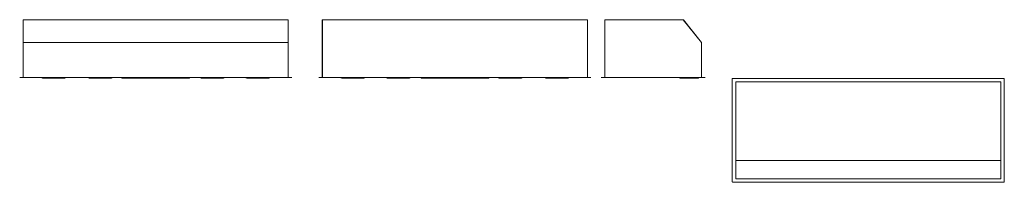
# Model space of a CAD drawing. Header units: millimetres. Extents: x 0 to 5309, y -560 to 315.
import ezdxf

# ---------------------------------------------------------------- set-up
doc = ezdxf.new("R2010")
doc.units = ezdxf.units.MM
doc.layers.add('VCIN60GWS_dxf', color=8, linetype='Continuous', lineweight=9)

# ---------------------------------------------------------------- blocks, each defined once
blk = doc.blocks.new('VCIN60GWS_dxf-300031-Południe')
at = {"lineweight": 9}
for p, q in [((18.9, 314.6), (19, 315)), ((19, 315), (18.9, 314.6)), ((18.9, 314.6), (19, 315)), ((18.9, 314.6), (19, 315)), ((19, 314.7), (18.9, 314.6)), ((18.9, 314.6), (18.9, 192)), ((19.4, 315.1), (19, 315)), ((19, 315), (19.4, 315.1)), ((19.4, 315.1), (19, 315)), ((19, 315), (19.4, 315.1)), ((19.4, 315.1), (19, 315)), ((19, 315), (19.4, 315)), ((19, 315), (19, 315)), ((19, 315), (19, 315)), ((19, 314.7), (19, 315)), ((19.4, 314.8), (19, 315)), ((19.4, 314.8), (19, 314.7)), ((19, 192.1), (19, 314.7)), ((19.4, 315.1), (20.5, 315.1)), ((19.4, 315), (19.4, 315.1)), ((20.5, 315.1), (19.4, 315.1)), ((19.4, 315.1), (19.4, 315.1)), ((19.4, 315.1), (20.5, 315.1)), ((19.4, 315.1), (19.4, 314.8)), ((19.4, 314.6), (19.4, 315)), ((19.4, 315), (20.5, 315)), ((19.4, 192.2), (19.4, 314.8)), ((19.4, 314.8), (20.5, 314.8)), ((112.7, 315.1), (20.5, 315.1)), ((112.7, 315.1), (20.5, 315.1)), ((20.5, 314.8), (112.7, 314.8)), ((552.2, 315.1), (112.7, 315.1)), ((112.7, 315.1), (552.2, 315.1)), ((112.7, 314.8), (552.2, 314.8)), ((914.7, 315.1), (552.2, 315.1)), ((552.2, 315.1), (914.7, 315.1)), ((552.2, 314.8), (914.7, 314.8)), ((914.7, 315.1), (1349.8, 315.1)), ((1349.8, 315.1), (914.7, 315.1)), ((914.7, 314.8), (1448.3, 314.8)), ((1448.3, 315.1), (1349.8, 315.1)), ((1349.8, 315.1), (1448.3, 315.1)), ((1448.3, 315.1), (1448.7, 315)), ((1448.3, 315.1), (1448.3, 315.1)), ((1448.3, 314.8), (1448.3, 315.1)), ((1448.7, 315), (1448.3, 315.1)), ((1448.3, 315.1), (1448.7, 315)), ((1448.3, 315.1), (1448.7, 315)), ((1448.3, 315.1), (1448.6, 315)), ((1448.3, 314.8), (1448.7, 315)), ((1448.3, 315), (1448.6, 315)), ((1448.7, 314.7), (1448.3, 314.8)), ((1448.3, 314.8), (1448.3, 192.2)), ((1448.6, 315), (1448.7, 315)), ((1448.8, 314.6), (1448.6, 315)), ((1448.8, 314.6), (1448.7, 315)), ((1448.7, 315), (1448.8, 314.6)), ((1448.7, 315), (1448.7, 315)), ((1448.7, 314.7), (1448.7, 315)), ((1448.8, 314.6), (1448.7, 315)), ((1448.7, 192.1), (1448.7, 314.7)), ((1448.8, 314.6), (1448.7, 314.7)), ((1448.8, 192), (1448.8, 314.6)), ((18.9, 192), (19, 192.1)), ((18.9, 192), (18.9, 4.7)), ((19, 192.1), (19.4, 192.2)), ((19, 4.7), (19, 192.1)), ((19.4, 4.7), (19.4, 192.2)), ((19.4, 192.2), (112.7, 192.2)), ((112.7, 192.2), (552.2, 192.2)), ((552.2, 192.2), (914.7, 192.2)), ((914.7, 192.2), (1349.8, 192.2)), ((1349.8, 192.2), (1448.3, 192.2)), ((1448.3, 192.2), (1448.7, 192.1)), ((1448.3, 192.2), (1448.3, 4.7)), ((1448.7, 4.7), (1448.7, 192.1)), ((1448.7, 192.1), (1448.8, 192)), ((1448.8, 4.7), (1448.8, 192)), ((0.4, 3.5), (0.4, 4.7)), ((0.5, 4.7), (0.4, 4.7)), ((0.4, 4.7), (0.5, 4.7)), ((0.4, 4.7), (0.4, 3.5)), ((0.4, 3.5), (0.4, 4.7)), ((0.5, 3.5), (0.4, 3.5)), ((0.4, 3.5), (4.1, 3.5)), ((0.4, 3.5), (0.5, 3.5)), ((4.1, 3.5), (0.4, 3.5)), ((0.8, 4.7), (0.5, 4.7)), ((0.5, 4.7), (0.8, 4.7)), ((0.5, 3.5), (0.5, 4.7)), ((0.5, 4.7), (0.5, 3.5)), ((0.5, 3.5), (0.8, 3.5)), ((0.8, 3.5), (0.5, 3.5)), ((1.3, 4.7), (0.8, 4.7)), ((0.8, 4.7), (1.3, 4.7)), ((0.8, 3.5), (0.8, 4.7)), ((0.8, 4.7), (0.8, 3.5)), ((0.8, 3.5), (1.3, 3.5)), ((1.3, 3.5), (0.8, 3.5)), ((2, 4.7), (1.3, 4.7)), ((1.3, 4.7), (2, 4.7)), ((1.3, 4.7), (1.3, 3.5)), ((1.3, 3.5), (1.3, 4.7)), ((1.3, 3.5), (2, 3.5)), ((2, 3.5), (1.3, 3.5)), ((2.9, 4.7), (2, 4.7)), ((2, 4.7), (2.9, 4.7)), ((2, 4.7), (2, 3.5)), ((2, 3.5), (2, 4.7)), ((2, 3.5), (2.9, 3.5)), ((2.9, 3.5), (2, 3.5)), ((4.1, 4.7), (2.9, 4.7)), ((2.9, 4.7), (4.1, 4.7)), ((2.9, 4.7), (2.9, 3.5)), ((2.9, 3.5), (2.9, 4.7)), ((2.9, 3.5), (4.1, 3.5)), ((4.1, 3.5), (2.9, 3.5)), ((4.1, 4.7), (20.5, 4.7)), ((4.1, 3.5), (4.1, 4.7)), ((20.5, 3.5), (4.1, 3.5)), ((20.5, 4.7), (112.7, 4.7)), ((112.7, 3.5), (20.5, 3.5)), ((112.7, 4.7), (1463.5, 4.7)), ((1463.5, 3.5), (112.7, 3.5)), ((119.3, 3.2), (119, 3.2)), ((119, 3.2), (119.3, 3.2)), ((120, 2.7), (119, 3.2)), ((119, 3.2), (120, 2.8)), ((119, 3.2), (119, 3.2)), ((119, 3.2), (119, 3.2)), ((119, 3.2), (119, 3.2)), ((119, 3.2), (119, 3.2)), ((119, 3.2), (119, 3.2)), ((120.5, 3.2), (119.3, 3.2)), ((119.3, 3.2), (120.5, 3.2)), ((119.3, 3.2), (120, 2.7)), ((119.3, 3.2), (120, 2.8)), ((120, 2.8), (120.5, 3.2)), ((120, 2.8), (123.8, 0.8)), ((123.8, 3.2), (120.5, 3.2)), ((123.4, 3.2), (120.5, 3.2)), ((243.1, 3.2), (123.8, 3.2)), ((123.8, 0.8), (243.1, 0.8)), ((127.9, 0.8), (128.3, 0.8)), ((127.9, 0.8), (127.9, 0.8)), ((128.3, 0.8), (129.4, 0.8)), ((237.5, 0.8), (238.6, 0.8)), ((238.6, 0.8), (239, 0.8)), ((239, 0.8), (239, 0.8)), ((243.1, 3.2), (243.1, 0.8)), ((246.4, 3.2), (243.1, 3.2)), ((243.1, 3.2), (243.1, 0.8)), ((246.9, 2.8), (243.1, 0.8)), ((243.8, 3.2), (246.4, 3.2)), ((247.6, 3.2), (246.4, 3.2)), ((246.4, 3.2), (247.6, 3.2)), ((246.4, 3.2), (246.9, 2.8)), ((247.6, 3.2), (246.9, 2.8)), ((246.9, 2.8), (247.9, 3.2)), ((247.6, 3.2), (246.9, 2.7)), ((247.9, 3.2), (246.9, 2.7)), ((247.9, 3.2), (247.6, 3.2)), ((247.6, 3.2), (247.9, 3.2)), ((247.9, 3.2), (247.9, 3.2)), ((247.9, 3.2), (247.9, 3.2)), ((247.9, 3.2), (247.9, 3.2)), ((247.9, 3.2), (247.9, 3.2)), ((247.9, 3.2), (247.9, 3.2)), ((371.2, 3.2), (370.8, 3.2)), ((370.8, 3.2), (371.2, 3.2)), ((371.8, 2.7), (370.8, 3.2)), ((370.8, 3.2), (371.8, 2.8)), ((370.8, 3.2), (370.8, 3.2)), ((370.8, 3.2), (370.8, 3.2)), ((370.8, 3.2), (370.8, 3.2)), ((370.8, 3.2), (370.8, 3.2)), ((370.8, 3.2), (370.8, 3.2)), ((372.3, 3.2), (371.2, 3.2)), ((371.2, 3.2), (372.3, 3.2)), ((371.2, 3.2), (371.8, 2.7)), ((371.2, 3.2), (371.8, 2.8)), ((371.8, 2.8), (372.3, 3.2)), ((371.8, 2.8), (375.6, 0.8)), ((375.6, 3.2), (372.3, 3.2)), ((375.2, 3.2), (372.3, 3.2)), ((495, 3.2), (375.6, 3.2)), ((375.6, 0.8), (494.9, 0.8)), ((379.7, 0.8), (380.1, 0.8)), ((379.7, 0.8), (379.7, 0.8)), ((380.1, 0.8), (381.2, 0.8)), ((489.3, 0.8), (490.5, 0.8)), ((490.5, 0.8), (490.8, 0.8)), ((490.8, 0.8), (490.8, 0.8)), ((495, 3.2), (494.9, 0.8)), ((495, 3.2), (494.9, 0.8)), ((498.3, 3.2), (495, 3.2)), ((498.8, 2.8), (495, 0.8)), ((495.4, 3.2), (498.3, 3.2)), ((499.4, 3.2), (498.3, 3.2)), ((498.3, 3.2), (499.4, 3.2)), ((498.3, 3.2), (498.8, 2.8)), ((499.4, 3.2), (498.8, 2.8)), ((498.8, 2.8), (499.8, 3.2)), ((499.4, 3.2), (498.8, 2.7)), ((499.8, 3.2), (498.8, 2.7)), ((499.8, 3.2), (499.4, 3.2)), ((499.4, 3.2), (499.8, 3.2)), ((499.8, 3.2), (499.8, 3.2)), ((499.8, 3.2), (499.8, 3.2)), ((499.8, 3.2), (499.8, 3.2)), ((499.8, 3.2), (499.8, 3.2)), ((499.8, 3.2), (499.8, 3.2)), ((551.1, 3.5), (551.1, 1.7)), ((551.1, 1.7), (551.3, 1)), ((551.3, 1), (551.1, 1.7)), ((551.1, 1.7), (551.3, 1.7)), ((551.1, 1.7), (551.4, 1.1)), ((551.1, 1.7), (551.4, 1.1)), ((551.3, 3.5), (551.3, 1.7)), ((551.3, 1.7), (552.1, 1.7)), ((551.3, 1.7), (551.4, 1.1)), ((551.3, 1.7), (551.4, 1.1)), ((551.4, 1.1), (551.3, 1)), ((551.4, 1.1), (551.3, 1)), ((552.1, 0.7), (551.3, 1)), ((551.3, 1), (552.1, 0.7)), ((552.1, 1.7), (551.4, 1.1)), ((552.1, 1.7), (551.4, 1.1)), ((552.1, 0.7), (551.4, 1.1)), ((552.1, 1), (551.4, 1.1)), ((552.1, 1), (551.4, 1.1)), ((552.1, 0.7), (551.4, 1.1)), ((552.1, 1.7), (552.1, 3.5)), ((914.8, 1.7), (552.1, 1.7)), ((552.1, 1.7), (552.1, 1)), ((914.8, 1), (552.1, 1)), ((552.1, 1), (552.1, 0.7)), ((552.1, 0.7), (914.8, 0.7)), ((914.8, 3.5), (914.8, 1.7)), ((914.8, 1), (914.8, 1.7)), ((914.8, 1.7), (915.5, 1.7)), ((914.8, 1.7), (915.4, 1.1)), ((914.8, 1.7), (915.4, 1.1)), ((915.4, 1.1), (914.8, 1)), ((914.8, 0.7), (915.4, 1.1)), ((915.4, 1.1), (914.8, 1)), ((914.8, 0.7), (915.4, 1.1)), ((914.8, 0.7), (915.5, 1)), ((914.8, 0.7), (914.8, 1)), ((915.5, 1), (914.8, 0.7)), ((915.5, 1.7), (915.4, 1.1)), ((915.8, 1.7), (915.4, 1.1)), ((915.5, 1.7), (915.4, 1.1)), ((915.8, 1.7), (915.4, 1.1)), ((915.4, 1.1), (915.5, 1)), ((915.4, 1.1), (915.5, 1)), ((915.5, 3.5), (915.5, 1.7)), ((915.8, 1.7), (915.5, 1)), ((915.5, 1.7), (915.8, 1.7)), ((915.5, 1), (915.8, 1.7)), ((915.8, 1.7), (915.8, 3.5)), ((974.9, 3.2), (974.5, 3.2)), ((974.5, 3.2), (974.9, 3.2)), ((975.5, 2.7), (974.5, 3.2)), ((974.5, 3.2), (975.5, 2.8)), ((974.5, 3.2), (974.5, 3.2)), ((974.5, 3.2), (974.5, 3.2)), ((974.5, 3.2), (974.5, 3.2)), ((974.5, 3.2), (974.5, 3.2)), ((974.5, 3.2), (974.5, 3.2)), ((976, 3.2), (974.9, 3.2)), ((974.9, 3.2), (976, 3.2)), ((974.9, 3.2), (975.5, 2.7)), ((974.9, 3.2), (975.5, 2.8)), ((975.5, 2.8), (976, 3.2)), ((975.5, 2.8), (979.3, 0.8)), ((979.3, 3.2), (976, 3.2)), ((978.9, 3.2), (976, 3.2)), ((1098.6, 3.2), (979.3, 3.2)), ((979.3, 0.8), (1098.6, 0.8)), ((983.4, 0.8), (983.8, 0.8)), ((983.4, 0.8), (983.4, 0.8)), ((983.8, 0.8), (984.9, 0.8)), ((1093, 0.8), (1094.1, 0.8)), ((1094.1, 0.8), (1094.5, 0.8)), ((1094.5, 0.8), (1094.5, 0.8)), ((1098.6, 3.2), (1098.6, 0.8)), ((1102, 3.2), (1098.6, 3.2)), ((1098.6, 3.2), (1098.6, 0.8)), ((1102.5, 2.8), (1098.6, 0.8)), ((1099, 3.2), (1102, 3.2)), ((1103.1, 3.2), (1102, 3.2)), ((1102, 3.2), (1103.1, 3.2)), ((1102, 3.2), (1102.5, 2.8)), ((1103.1, 3.2), (1102.5, 2.8)), ((1102.5, 2.8), (1103.5, 3.2)), ((1103.1, 3.2), (1102.5, 2.7)), ((1103.5, 3.2), (1102.5, 2.7)), ((1103.5, 3.2), (1103.1, 3.2)), ((1103.1, 3.2), (1103.5, 3.2)), ((1103.5, 3.2), (1103.5, 3.2)), ((1103.5, 3.2), (1103.5, 3.2)), ((1103.5, 3.2), (1103.5, 3.2)), ((1103.5, 3.2), (1103.5, 3.2)), ((1103.5, 3.2), (1103.5, 3.2)), ((1220.1, 3.2), (1219.7, 3.2)), ((1219.7, 3.2), (1220.1, 3.2)), ((1220.7, 2.7), (1219.7, 3.2)), ((1219.7, 3.2), (1220.7, 2.8)), ((1219.7, 3.2), (1219.7, 3.2)), ((1219.7, 3.2), (1219.7, 3.2)), ((1219.7, 3.2), (1219.7, 3.2)), ((1219.7, 3.2), (1219.7, 3.2)), ((1219.7, 3.2), (1219.7, 3.2)), ((1221.2, 3.2), (1220.1, 3.2)), ((1220.1, 3.2), (1221.2, 3.2)), ((1220.1, 3.2), (1220.7, 2.7)), ((1220.1, 3.2), (1220.7, 2.8)), ((1220.7, 2.8), (1221.2, 3.2)), ((1220.7, 2.8), (1224.5, 0.8)), ((1224.5, 3.2), (1221.2, 3.2)), ((1224.1, 3.2), (1221.2, 3.2)), ((1343.9, 3.2), (1224.5, 3.2)), ((1224.5, 0.8), (1343.8, 0.8)), ((1228.6, 0.8), (1229, 0.8)), ((1228.6, 0.8), (1228.6, 0.8)), ((1229, 0.8), (1230.1, 0.8)), ((1338.2, 0.8), (1339.4, 0.8)), ((1339.4, 0.8), (1339.7, 0.8)), ((1339.7, 0.8), (1339.7, 0.8)), ((1343.9, 3.2), (1343.8, 0.8)), ((1343.9, 3.2), (1343.8, 0.8)), ((1347.2, 3.2), (1343.9, 3.2)), ((1347.7, 2.8), (1343.9, 0.8)), ((1344.2, 3.2), (1347.2, 3.2)), ((1348.3, 3.2), (1347.2, 3.2)), ((1347.2, 3.2), (1348.3, 3.2)), ((1347.2, 3.2), (1347.7, 2.8)), ((1348.3, 3.2), (1347.7, 2.8)), ((1347.7, 2.8), (1348.7, 3.2)), ((1348.3, 3.2), (1347.7, 2.7)), ((1348.7, 3.2), (1347.7, 2.7)), ((1348.7, 3.2), (1348.3, 3.2)), ((1348.3, 3.2), (1348.7, 3.2)), ((1348.7, 3.2), (1348.7, 3.2)), ((1348.7, 3.2), (1348.7, 3.2)), ((1348.7, 3.2), (1348.7, 3.2)), ((1348.7, 3.2), (1348.7, 3.2)), ((1348.7, 3.2), (1348.7, 3.2)), ((1464.6, 4.7), (1463.5, 4.7)), ((1463.5, 4.7), (1464.6, 4.7)), ((1463.5, 4.7), (1463.5, 3.5)), ((1463.5, 3.5), (1464.6, 3.5)), ((1464.6, 3.5), (1463.5, 3.5)), ((1465.5, 4.7), (1464.6, 4.7)), ((1464.6, 4.7), (1465.5, 4.7)), ((1464.6, 3.5), (1464.6, 4.7)), ((1464.6, 4.7), (1464.6, 3.5)), ((1464.6, 3.5), (1465.5, 3.5)), ((1465.5, 3.5), (1464.6, 3.5)), ((1466.2, 4.7), (1465.5, 4.7)), ((1465.5, 4.7), (1466.2, 4.7)), ((1465.5, 3.5), (1465.5, 4.7)), ((1465.5, 4.7), (1465.5, 3.5)), ((1465.5, 3.5), (1466.2, 3.5)), ((1466.2, 3.5), (1465.5, 3.5)), ((1466.7, 4.7), (1466.2, 4.7)), ((1466.2, 4.7), (1466.7, 4.7)), ((1466.2, 4.7), (1466.2, 3.5)), ((1466.2, 4.7), (1466.2, 3.5)), ((1466.2, 3.5), (1466.7, 3.5)), ((1466.7, 3.5), (1466.2, 3.5)), ((1467.1, 4.7), (1466.7, 4.7)), ((1466.7, 4.7), (1467.1, 4.7)), ((1466.7, 3.5), (1466.7, 4.7)), ((1466.7, 4.7), (1466.7, 3.5)), ((1466.7, 3.5), (1467.1, 3.5)), ((1467.1, 3.5), (1466.7, 3.5)), ((1467.2, 4.7), (1467.1, 4.7)), ((1467.1, 4.7), (1467.2, 4.7)), ((1467.1, 3.5), (1467.1, 4.7)), ((1467.1, 4.7), (1467.1, 3.5)), ((1467.1, 3.5), (1467.2, 3.5)), ((1467.2, 3.5), (1467.1, 3.5)), ((1467.2, 3.5), (1467.2, 4.7)), ((1467.2, 4.7), (1467.2, 3.5))]:
    blk.add_line(p, q, dxfattribs=at)
blk = doc.blocks.new('VCIN60GWS_dxf-300031-Północ')
at = {"lineweight": 9}
for p, q in [((-1448.8, 314.6), (-1448.7, 315)), ((-1448.7, 315), (-1448.8, 314.6)), ((-1448.8, 314.6), (-1448.6, 315)), ((-1448.8, 314.6), (-1448.7, 315)), ((-1448.8, 314.6), (-1448.8, 4.7)), ((-1448.7, 314.6), (-1448.8, 314.6)), ((-1448.3, 315.1), (-1448.7, 315)), ((-1448.7, 315), (-1448.3, 315.1)), ((-1448.3, 315.1), (-1448.7, 315)), ((-1448.3, 315.1), (-1448.7, 315)), ((-1448.6, 315), (-1448.7, 315)), ((-1448.7, 314.6), (-1448.6, 315)), ((-1448.7, 315), (-1448.7, 315)), ((-1448.3, 314.8), (-1448.7, 315)), ((-1448.7, 314.7), (-1448.7, 315)), ((-1448.7, 314.7), (-1448.3, 314.8)), ((-1448.7, 4.7), (-1448.7, 314.6)), ((-1448.3, 314.6), (-1448.7, 314.6)), ((-1448.3, 315.1), (-1448.6, 315)), ((-1448.3, 314.6), (-1448.6, 315)), ((-1448.3, 315), (-1448.6, 315)), ((-1448.3, 315.1), (-1448.3, 315.1)), ((-1448.3, 314.8), (-1448.3, 315.1)), ((-1447.2, 315.1), (-1448.3, 315.1)), ((-1448.3, 315.1), (-1448.3, 315)), ((-1447.2, 315), (-1448.3, 315)), ((-1448.3, 315), (-1448.3, 314.6)), ((-1448.3, 314.6), (-1447.2, 314.6)), ((-1448.3, 4.7), (-1448.3, 314.6)), ((-914.7, 315.1), (-1447.2, 315.1)), ((-914.7, 315), (-1447.2, 315)), ((-1447.2, 314.6), (-914.7, 314.6)), ((-552.2, 315.1), (-914.7, 315.1)), ((-552.2, 315), (-914.7, 315)), ((-914.7, 314.6), (-552.2, 314.6)), ((-112.7, 315.1), (-552.2, 315.1)), ((-112.7, 315), (-552.2, 315)), ((-552.2, 314.6), (-112.7, 314.6)), ((-20.5, 315.1), (-112.7, 315.1)), ((-20.5, 315), (-112.7, 315)), ((-112.7, 314.6), (-20.5, 314.6)), ((-19.4, 315.1), (-20.5, 315.1)), ((-20.5, 315.1), (-19.4, 315.1)), ((-19.4, 315.1), (-20.5, 315.1)), ((-19.4, 315), (-20.5, 315)), ((-19.4, 314.8), (-20.5, 314.8)), ((-20.5, 314.6), (-19.4, 314.6)), ((-19.4, 315.1), (-19, 315)), ((-19.4, 315), (-19.4, 315.1)), ((-19.4, 315.1), (-19.4, 315.1)), ((-19, 315), (-19.4, 315.1)), ((-19.4, 315.1), (-19.4, 314.8)), ((-19.4, 315.1), (-19, 315)), ((-19, 315), (-19.4, 315.1)), ((-19.4, 315.1), (-19, 315)), ((-19.4, 314.6), (-19.4, 315)), ((-19, 315), (-19.4, 315)), ((-19.4, 314.6), (-19, 315)), ((-19.4, 314.8), (-19, 315)), ((-19.4, 314.8), (-19, 314.7)), ((-19.4, 314.6), (-19.4, 4.7)), ((-19, 314.6), (-19.4, 314.6)), ((-18.9, 314.6), (-19, 315)), ((-19, 315), (-18.9, 314.6)), ((-19, 314.6), (-19, 315)), ((-19, 315), (-19, 315)), ((-19, 315), (-19, 315)), ((-18.9, 314.6), (-19, 315)), ((-19, 314.7), (-19, 315)), ((-18.9, 314.6), (-19, 315)), ((-19, 4.7), (-19, 314.6)), ((-18.9, 314.6), (-19, 314.6)), ((-18.9, 4.7), (-18.9, 314.6)), ((-1467.2, 4.7), (-1467.1, 4.7)), ((-1467.1, 4.7), (-1467.2, 4.7)), ((-1467.2, 3.5), (-1467.2, 4.7)), ((-1467.2, 4.7), (-1467.2, 3.5)), ((-1467.1, 3.5), (-1467.2, 3.5)), ((-1467.2, 3.5), (-1467.1, 3.5)), ((-1467.1, 4.7), (-1466.7, 4.7)), ((-1466.7, 4.7), (-1467.1, 4.7)), ((-1467.1, 3.5), (-1467.1, 4.7)), ((-1467.1, 4.7), (-1467.1, 3.5)), ((-1466.7, 3.5), (-1467.1, 3.5)), ((-1467.1, 3.5), (-1466.7, 3.5)), ((-1466.7, 4.7), (-1466.2, 4.7)), ((-1466.2, 4.7), (-1466.7, 4.7)), ((-1466.7, 3.5), (-1466.7, 4.7)), ((-1466.7, 4.7), (-1466.7, 3.5)), ((-1466.2, 3.5), (-1466.7, 3.5)), ((-1466.7, 3.5), (-1466.2, 3.5)), ((-1466.2, 4.7), (-1465.5, 4.7)), ((-1465.5, 4.7), (-1466.2, 4.7)), ((-1466.2, 4.7), (-1466.2, 3.5)), ((-1466.2, 4.7), (-1466.2, 3.5)), ((-1465.5, 3.5), (-1466.2, 3.5)), ((-1466.2, 3.5), (-1465.5, 3.5)), ((-1465.5, 4.7), (-1464.6, 4.7)), ((-1464.6, 4.7), (-1465.5, 4.7)), ((-1465.5, 3.5), (-1465.5, 4.7)), ((-1465.5, 4.7), (-1465.5, 3.5)), ((-1464.6, 3.5), (-1465.5, 3.5)), ((-1465.5, 3.5), (-1464.6, 3.5)), ((-1464.6, 4.7), (-1463.5, 4.7)), ((-1463.5, 4.7), (-1464.6, 4.7)), ((-1464.6, 3.5), (-1464.6, 4.7)), ((-1464.6, 4.7), (-1464.6, 3.5)), ((-1463.5, 3.5), (-1464.6, 3.5)), ((-1464.6, 3.5), (-1463.5, 3.5)), ((-1463.5, 4.7), (-112.7, 4.7)), ((-1463.5, 3.5), (-1463.5, 4.7)), ((-112.7, 3.5), (-1463.5, 3.5)), ((-1348.7, 3.2), (-1348.3, 3.2)), ((-1348.3, 3.2), (-1348.7, 3.2)), ((-1347.7, 2.8), (-1348.7, 3.2)), ((-1348.7, 3.2), (-1347.7, 2.7)), ((-1348.7, 3.2), (-1348.7, 3.2)), ((-1348.7, 3.2), (-1348.7, 3.2)), ((-1348.7, 3.2), (-1348.7, 3.2)), ((-1348.7, 3.2), (-1348.7, 3.2)), ((-1348.7, 3.2), (-1348.7, 3.2)), ((-1348.3, 3.2), (-1347.2, 3.2)), ((-1347.2, 3.2), (-1348.3, 3.2)), ((-1348.3, 3.2), (-1347.7, 2.8)), ((-1348.3, 3.2), (-1347.7, 2.7)), ((-1347.7, 2.7), (-1347.2, 3.2)), ((-1347.7, 2.7), (-1343.9, 0.8)), ((-1343.9, 3.2), (-1347.2, 3.2)), ((-1343.9, 3.2), (-1343.8, 0.8)), ((-1224.5, 3.2), (-1343.9, 3.2)), ((-1343.9, 3.2), (-1343.8, 0.8)), ((-1343.8, 0.8), (-1224.5, 0.8)), ((-1224.5, 3.2), (-1221.2, 3.2)), ((-1220.7, 2.7), (-1224.5, 0.8)), ((-1221.2, 3.2), (-1220.1, 3.2)), ((-1220.1, 3.2), (-1221.2, 3.2)), ((-1221.2, 3.2), (-1220.7, 2.7)), ((-1220.1, 3.2), (-1220.7, 2.7)), ((-1220.7, 2.7), (-1219.7, 3.2)), ((-1220.1, 3.2), (-1220.7, 2.8)), ((-1219.7, 3.2), (-1220.7, 2.8)), ((-1220.1, 3.2), (-1219.7, 3.2)), ((-1219.7, 3.2), (-1220.1, 3.2)), ((-1219.7, 3.2), (-1219.7, 3.2)), ((-1219.7, 3.2), (-1219.7, 3.2)), ((-1219.7, 3.2), (-1219.7, 3.2)), ((-1219.7, 3.2), (-1219.7, 3.2)), ((-1219.7, 3.2), (-1219.7, 3.2)), ((-1103.5, 3.2), (-1103.1, 3.2)), ((-1103.1, 3.2), (-1103.5, 3.2)), ((-1102.5, 2.8), (-1103.5, 3.2)), ((-1103.5, 3.2), (-1102.5, 2.7)), ((-1103.5, 3.2), (-1103.5, 3.2)), ((-1103.5, 3.2), (-1103.5, 3.2)), ((-1103.5, 3.2), (-1103.5, 3.2)), ((-1103.5, 3.2), (-1103.5, 3.2)), ((-1103.5, 3.2), (-1103.5, 3.2)), ((-1103.1, 3.2), (-1102, 3.2)), ((-1102, 3.2), (-1103.1, 3.2)), ((-1103.1, 3.2), (-1102.5, 2.8)), ((-1103.1, 3.2), (-1102.5, 2.7)), ((-1102.5, 2.7), (-1102, 3.2)), ((-1102.5, 2.7), (-1098.6, 0.8)), ((-1098.6, 3.2), (-1102, 3.2)), ((-1098.6, 3.2), (-1098.6, 0.8)), ((-979.3, 3.2), (-1098.6, 3.2)), ((-1098.6, 3.2), (-1098.6, 0.8)), ((-1098.6, 0.8), (-979.3, 0.8)), ((-979.3, 3.2), (-976, 3.2)), ((-975.5, 2.7), (-979.3, 0.8)), ((-976, 3.2), (-974.9, 3.2)), ((-974.9, 3.2), (-976, 3.2)), ((-976, 3.2), (-975.5, 2.7)), ((-974.9, 3.2), (-975.5, 2.7)), ((-975.5, 2.7), (-974.5, 3.2)), ((-974.9, 3.2), (-975.5, 2.8)), ((-974.5, 3.2), (-975.5, 2.8)), ((-974.9, 3.2), (-974.5, 3.2)), ((-974.5, 3.2), (-974.9, 3.2)), ((-974.5, 3.2), (-974.5, 3.2)), ((-974.5, 3.2), (-974.5, 3.2)), ((-974.5, 3.2), (-974.5, 3.2)), ((-974.5, 3.2), (-974.5, 3.2)), ((-974.5, 3.2), (-974.5, 3.2)), ((-915.8, 3.5), (-915.8, 1.7)), ((-915.8, 1.7), (-915.5, 1)), ((-915.5, 1), (-915.8, 1.7)), ((-915.8, 1.7), (-915.5, 1.7)), ((-915.8, 1.7), (-915.4, 1.1)), ((-915.8, 1.7), (-915.4, 1.1)), ((-915.5, 3.5), (-915.5, 1.7)), ((-915.5, 1.7), (-914.8, 1.7)), ((-915.5, 1.7), (-915.4, 1.1)), ((-915.5, 1.7), (-915.4, 1.1)), ((-915.4, 1.1), (-915.5, 1)), ((-915.4, 1.1), (-915.5, 1)), ((-914.8, 0.7), (-915.5, 1)), ((-915.5, 1), (-914.8, 0.7)), ((-914.8, 1.7), (-915.4, 1.1)), ((-914.8, 1.7), (-915.4, 1.1)), ((-915.4, 1.1), (-914.8, 1)), ((-914.8, 0.7), (-915.4, 1.1)), ((-915.4, 1.1), (-914.8, 1)), ((-914.8, 0.7), (-915.4, 1.1)), ((-914.8, 1.7), (-914.8, 3.5)), ((-865.6, 1.7), (-914.8, 1.7)), ((-914.8, 1.7), (-914.8, 1)), ((-914.8, 1), (-865.6, 1)), ((-914.8, 1), (-914.8, 0.7)), ((-914.8, 0.7), (-865.6, 0.7)), ((-603.6, 1.7), (-865.6, 1.7)), ((-865.6, 1), (-603.6, 1)), ((-865.6, 0.7), (-603.6, 0.7)), ((-590.5, 1.7), (-603.6, 1.7)), ((-603.6, 1), (-590.5, 1)), ((-603.6, 0.7), (-590.5, 0.7)), ((-590.5, 0.7), (-603.6, 0.7)), ((-552.1, 1.7), (-590.5, 1.7)), ((-590.5, 1), (-552.1, 1)), ((-590.5, 0.7), (-552.1, 0.7)), ((-552.1, 3.5), (-552.1, 1.7)), ((-552.1, 1), (-552.1, 1.7)), ((-552.1, 1.7), (-551.3, 1.7)), ((-552.1, 1.7), (-551.4, 1.1)), ((-552.1, 1.7), (-551.4, 1.1)), ((-552.1, 0.7), (-551.4, 1.1)), ((-552.1, 1), (-551.4, 1.1)), ((-552.1, 1), (-551.4, 1.1)), ((-552.1, 0.7), (-551.4, 1.1)), ((-552.1, 0.7), (-551.3, 1)), ((-551.3, 1), (-552.1, 0.7)), ((-552.1, 0.7), (-552.1, 1)), ((-551.3, 1.7), (-551.4, 1.1)), ((-551.1, 1.7), (-551.4, 1.1)), ((-551.3, 1.7), (-551.4, 1.1)), ((-551.1, 1.7), (-551.4, 1.1)), ((-551.4, 1.1), (-551.3, 1)), ((-551.4, 1.1), (-551.3, 1)), ((-551.3, 3.5), (-551.3, 1.7)), ((-551.1, 1.7), (-551.3, 1)), ((-551.3, 1.7), (-551.1, 1.7)), ((-551.3, 1), (-551.1, 1.7)), ((-551.1, 1.7), (-551.1, 3.5)), ((-499.8, 3.2), (-499.4, 3.2)), ((-499.4, 3.2), (-499.8, 3.2)), ((-498.8, 2.8), (-499.8, 3.2)), ((-499.8, 3.2), (-498.8, 2.7)), ((-499.8, 3.2), (-499.8, 3.2)), ((-499.8, 3.2), (-499.8, 3.2)), ((-499.8, 3.2), (-499.8, 3.2)), ((-499.8, 3.2), (-499.8, 3.2)), ((-499.8, 3.2), (-499.8, 3.2)), ((-499.4, 3.2), (-498.3, 3.2)), ((-498.3, 3.2), (-499.4, 3.2)), ((-499.4, 3.2), (-498.8, 2.8)), ((-499.4, 3.2), (-498.8, 2.7)), ((-498.8, 2.7), (-498.3, 3.2)), ((-498.8, 2.7), (-495, 0.8)), ((-495, 3.2), (-498.3, 3.2)), ((-495, 3.2), (-494.9, 0.8)), ((-375.6, 3.2), (-495, 3.2)), ((-495, 3.2), (-494.9, 0.8)), ((-494.9, 0.8), (-375.6, 0.8)), ((-375.6, 3.2), (-372.3, 3.2)), ((-371.8, 2.7), (-375.6, 0.8)), ((-372.3, 3.2), (-371.2, 3.2)), ((-371.2, 3.2), (-372.3, 3.2)), ((-372.3, 3.2), (-371.8, 2.7)), ((-371.2, 3.2), (-371.8, 2.7)), ((-371.8, 2.7), (-370.8, 3.2)), ((-371.2, 3.2), (-371.8, 2.8)), ((-370.8, 3.2), (-371.8, 2.8)), ((-371.2, 3.2), (-370.8, 3.2)), ((-370.8, 3.2), (-371.2, 3.2)), ((-370.8, 3.2), (-370.8, 3.2)), ((-370.8, 3.2), (-370.8, 3.2)), ((-370.8, 3.2), (-370.8, 3.2)), ((-370.8, 3.2), (-370.8, 3.2)), ((-370.8, 3.2), (-370.8, 3.2)), ((-247.9, 3.2), (-247.6, 3.2)), ((-247.6, 3.2), (-247.9, 3.2)), ((-246.9, 2.8), (-247.9, 3.2)), ((-247.9, 3.2), (-246.9, 2.7)), ((-247.9, 3.2), (-247.9, 3.2)), ((-247.9, 3.2), (-247.9, 3.2)), ((-247.9, 3.2), (-247.9, 3.2)), ((-247.9, 3.2), (-247.9, 3.2)), ((-247.9, 3.2), (-247.9, 3.2)), ((-247.6, 3.2), (-246.4, 3.2)), ((-246.4, 3.2), (-247.6, 3.2)), ((-247.6, 3.2), (-246.9, 2.8)), ((-247.6, 3.2), (-246.9, 2.7)), ((-246.9, 2.7), (-246.4, 3.2)), ((-246.9, 2.7), (-243.1, 0.8)), ((-243.1, 3.2), (-246.4, 3.2)), ((-243.1, 3.2), (-243.1, 0.8)), ((-123.8, 3.2), (-243.1, 3.2)), ((-243.1, 3.2), (-243.1, 0.8)), ((-243.1, 0.8), (-123.8, 0.8)), ((-123.8, 3.2), (-120.5, 3.2)), ((-120, 2.7), (-123.8, 0.8)), ((-120.5, 3.2), (-119.3, 3.2)), ((-119.3, 3.2), (-120.5, 3.2)), ((-120.5, 3.2), (-120, 2.7)), ((-119.3, 3.2), (-120, 2.7)), ((-120, 2.7), (-119, 3.2)), ((-119.3, 3.2), (-120, 2.8)), ((-119, 3.2), (-120, 2.8)), ((-119.3, 3.2), (-119, 3.2)), ((-119, 3.2), (-119.3, 3.2)), ((-119, 3.2), (-119, 3.2)), ((-119, 3.2), (-119, 3.2)), ((-119, 3.2), (-119, 3.2)), ((-119, 3.2), (-119, 3.2)), ((-119, 3.2), (-119, 3.2)), ((-112.7, 4.7), (-20.5, 4.7)), ((-20.5, 3.5), (-112.7, 3.5)), ((-20.5, 4.7), (-4.1, 4.7)), ((-4.1, 3.5), (-20.5, 3.5)), ((-4.1, 4.7), (-2.9, 4.7)), ((-2.9, 4.7), (-4.1, 4.7)), ((-4.1, 4.7), (-4.1, 3.5)), ((-2.9, 3.5), (-4.1, 3.5)), ((-4.1, 3.5), (-2.9, 3.5)), ((-0.4, 3.5), (-4.1, 3.5)), ((-4.1, 3.5), (-0.4, 3.5)), ((-2.9, 4.7), (-2, 4.7)), ((-2, 4.7), (-2.9, 4.7)), ((-2.9, 4.7), (-2.9, 3.5)), ((-2.9, 3.5), (-2.9, 4.7)), ((-2, 3.5), (-2.9, 3.5)), ((-2.9, 3.5), (-2, 3.5)), ((-2, 4.7), (-1.3, 4.7)), ((-1.3, 4.7), (-2, 4.7)), ((-2, 4.7), (-2, 3.5)), ((-2, 3.5), (-2, 4.7)), ((-1.3, 3.5), (-2, 3.5)), ((-2, 3.5), (-1.3, 3.5)), ((-1.3, 4.7), (-0.8, 4.7)), ((-0.8, 4.7), (-1.3, 4.7)), ((-1.3, 4.7), (-1.3, 3.5)), ((-1.3, 3.5), (-1.3, 4.7)), ((-0.8, 3.5), (-1.3, 3.5)), ((-1.3, 3.5), (-0.8, 3.5)), ((-0.8, 4.7), (-0.5, 4.7)), ((-0.5, 4.7), (-0.8, 4.7)), ((-0.8, 3.5), (-0.8, 4.7)), ((-0.8, 4.7), (-0.8, 3.5)), ((-0.5, 3.5), (-0.8, 3.5)), ((-0.8, 3.5), (-0.5, 3.5)), ((-0.5, 4.7), (-0.4, 4.7)), ((-0.4, 4.7), (-0.5, 4.7)), ((-0.5, 3.5), (-0.5, 4.7)), ((-0.5, 4.7), (-0.5, 3.5)), ((-0.5, 3.5), (-0.4, 3.5)), ((-0.4, 3.5), (-0.5, 3.5)), ((-0.4, 3.5), (-0.4, 4.7)), ((-0.4, 4.7), (-0.4, 3.5)), ((-0.4, 3.5), (-0.4, 4.7))]:
    blk.add_line(p, q, dxfattribs=at)
blk = doc.blocks.new('VCIN60GWS_dxf-300031-Zachód')
at = {"lineweight": 9}
for p, q in [((19.1, 314.6), (19.2, 315)), ((19.2, 315), (19.1, 314.6)), ((19.1, 314.6), (19.3, 315)), ((19.1, 314.6), (19.3, 315)), ((19.1, 314.6), (19.1, 4.7)), ((19.2, 314.6), (19.1, 314.6)), ((19.2, 315), (19.6, 315.1)), ((19.6, 315.1), (19.2, 315)), ((19.2, 314.6), (19.3, 315)), ((19.3, 315), (19.2, 315)), ((19.2, 314.6), (19.3, 315)), ((19.2, 315), (19.3, 315)), ((19.2, 4.7), (19.2, 314.6)), ((19.6, 314.6), (19.2, 314.6)), ((19.6, 315.1), (19.3, 315)), ((19.6, 315.1), (19.3, 315)), ((19.3, 315), (19.6, 315)), ((19.6, 314.6), (19.3, 315)), ((19.3, 315), (19.6, 315)), ((19.6, 314.6), (19.3, 315)), ((57.6, 315.1), (19.6, 315.1)), ((19.6, 315.1), (19.6, 315)), ((19.6, 315.1), (57.6, 315.1)), ((19.6, 315), (19.6, 315.1)), ((19.6, 315), (57.6, 315)), ((19.6, 315), (19.6, 314.6)), ((19.6, 314.6), (57.6, 314.6)), ((19.6, 4.7), (19.6, 314.6)), ((312.8, 315.1), (57.6, 315.1)), ((57.6, 315), (312.9, 315)), ((57.6, 314.6), (313.1, 314.6)), ((334, 315.1), (312.8, 315.1)), ((312.8, 315.1), (334, 315.1)), ((312.9, 315), (334.1, 315)), ((313.1, 314.6), (334.3, 314.6)), ((348.2, 315.1), (334, 315.1)), ((334, 315.1), (348.2, 315.1)), ((334.1, 315), (348.3, 315)), ((334.1, 315), (348.3, 315)), ((334.3, 314.6), (348.5, 314.6)), ((427.4, 315.1), (348.2, 315.1)), ((348.3, 315), (427.5, 315)), ((348.5, 314.6), (427.8, 314.6)), ((441.7, 315.1), (427.4, 315.1)), ((427.4, 315.1), (442, 315.1)), ((427.5, 315), (441.8, 315)), ((442.1, 315), (427.5, 315)), ((427.8, 314.6), (442.1, 314.6)), ((442, 315.1), (441.7, 315.1)), ((442.1, 315), (441.8, 315)), ((442, 315.1), (442.1, 315)), ((442.5, 315.1), (442, 315.1)), ((442, 315.1), (442.5, 315.1)), ((442.1, 315), (442, 315.1)), ((442, 315.1), (442.4, 315)), ((442, 315.1), (442.4, 315)), ((442.3, 314.6), (442.1, 315)), ((442.1, 315), (442.3, 314.6)), ((442.4, 315), (442.1, 315)), ((442.4, 315), (442.1, 315)), ((442.1, 314.6), (442.3, 314.6)), ((442.3, 314.6), (442.4, 315)), ((442.3, 314.6), (442.4, 315)), ((442.7, 314.7), (442.3, 314.6)), ((442.3, 314.6), (540.7, 192)), ((442.5, 315.1), (442.4, 315)), ((442.4, 315), (442.5, 315.1)), ((442.8, 314.8), (442.4, 315)), ((442.7, 314.7), (442.4, 315)), ((442.7, 314.7), (442.4, 315)), ((442.8, 314.8), (442.4, 315)), ((442.8, 314.8), (442.5, 315.1)), ((442.5, 315.1), (442.8, 314.8)), ((442.8, 314.8), (442.7, 314.7)), ((541.1, 192.1), (442.7, 314.7)), ((541.2, 192.2), (442.8, 314.8)), ((540.7, 192), (541.1, 192.1)), ((540.7, 192), (540.7, 4.7)), ((541.1, 192.1), (541.2, 192.2)), ((541.1, 4.7), (541.1, 192.1)), ((541.2, 4.7), (541.2, 192.2)), ((0.4, 4.7), (0.5, 4.7)), ((0.5, 4.7), (0.4, 4.7)), ((0.4, 3.5), (0.4, 4.7)), ((0.4, 4.7), (0.4, 3.5)), ((0.4, 3.5), (0.5, 3.5)), ((0.5, 3.5), (0.4, 3.5)), ((0.5, 4.7), (0.8, 4.7)), ((0.8, 4.7), (0.5, 4.7)), ((0.5, 3.5), (0.5, 4.7)), ((0.5, 4.7), (0.5, 3.5)), ((0.5, 3.5), (0.8, 3.5)), ((0.8, 3.5), (0.5, 3.5)), ((0.8, 4.7), (1.3, 4.7)), ((1.3, 4.7), (0.8, 4.7)), ((0.8, 3.5), (0.8, 4.7)), ((0.8, 4.7), (0.8, 3.5)), ((0.8, 3.5), (1.3, 3.5)), ((1.3, 3.5), (0.8, 3.5)), ((1.3, 4.7), (2.1, 4.7)), ((2.1, 4.7), (1.3, 4.7)), ((1.3, 4.7), (1.3, 3.5)), ((1.3, 4.7), (1.3, 3.5)), ((1.3, 3.5), (2.1, 3.5)), ((2.1, 3.5), (1.3, 3.5)), ((2.1, 4.7), (3, 4.7)), ((3, 4.7), (2.1, 4.7)), ((2.1, 3.5), (2.1, 4.7)), ((2.1, 4.7), (2.1, 3.5)), ((2.1, 3.5), (3, 3.5)), ((3, 3.5), (2.1, 3.5)), ((3, 4.7), (4.1, 4.7)), ((4.1, 4.7), (3, 4.7)), ((3, 3.5), (3, 4.7)), ((3, 4.7), (3, 3.5)), ((3, 3.5), (4.1, 3.5)), ((4.1, 3.5), (3, 3.5)), ((4.1, 4.7), (20.1, 4.7)), ((4.1, 4.7), (4.1, 3.5)), ((4.1, 3.5), (4.1, 4.7)), ((66.5, 3.5), (4.1, 3.5)), ((66.5, 4.7), (20.1, 4.7)), ((381.3, 4.7), (66.5, 4.7)), ((66.5, 3.5), (381.3, 3.5)), ((407.4, 4.7), (381.3, 4.7)), ((381.3, 3.5), (407.4, 3.5)), ((522.6, 4.7), (407.4, 4.7)), ((407.4, 3.5), (522.6, 3.5)), ((423.9, 3.5), (423.9, 1.7)), ((423.9, 1.7), (424.2, 1)), ((424.2, 1), (423.9, 1.7)), ((423.9, 1.7), (424.2, 1.7)), ((423.9, 1.7), (424.3, 1.1)), ((423.9, 1.7), (424.3, 1.1)), ((424.2, 3.5), (424.2, 1.7)), ((424.2, 1.7), (424.9, 1.7)), ((424.2, 1.7), (424.3, 1.1)), ((424.2, 1.7), (424.3, 1.1)), ((424.3, 1.1), (424.2, 1)), ((424.2, 1), (424.3, 1.1)), ((424.2, 1), (424.9, 0.7)), ((424.9, 0.7), (424.2, 1)), ((424.9, 1.7), (424.3, 1.1)), ((424.9, 1.7), (424.3, 1.1)), ((424.3, 1.1), (424.9, 1)), ((424.9, 0.7), (424.3, 1.1)), ((424.3, 1.1), (424.9, 1)), ((424.9, 0.7), (424.3, 1.1)), ((424.9, 1.7), (424.9, 3.5)), ((424.9, 1.7), (424.9, 1)), ((432.5, 1.7), (424.9, 1.7)), ((424.9, 0.7), (424.9, 1)), ((424.9, 1), (432.5, 1)), ((424.9, 1), (424.9, 0.7)), ((432.5, 0.7), (424.9, 0.7)), ((424.9, 0.7), (432.5, 0.7)), ((457.1, 1.7), (432.5, 1.7)), ((458.7, 1), (432.5, 1)), ((432.5, 0.7), (487.1, 0.7)), ((454.6, 3.2), (454.2, 3.2)), ((454.2, 3.2), (454.6, 3.2)), ((455.2, 2.7), (454.2, 3.2)), ((454.2, 3.2), (454.7, 2.9)), ((454.2, 3.2), (454.7, 2.9)), ((454.2, 3.2), (454.7, 2.9)), ((454.6, 3.2), (454.2, 3.2)), ((454.2, 3.2), (454.6, 3.2)), ((455.2, 2.7), (454.2, 3.2)), ((454.2, 3.2), (454.7, 2.9)), ((454.2, 3.2), (454.7, 2.9)), ((454.2, 3.2), (454.7, 2.9)), ((455.7, 3.2), (454.6, 3.2)), ((454.6, 3.2), (455.7, 3.2)), ((454.6, 3.2), (455.2, 2.7)), ((454.6, 3.2), (455.2, 2.7)), ((455.7, 3.2), (454.6, 3.2)), ((454.6, 3.2), (455.7, 3.2)), ((454.6, 3.2), (455.2, 2.7)), ((454.6, 3.2), (455.2, 2.7)), ((454.7, 2.9), (455.2, 2.7)), ((454.7, 2.9), (455.2, 2.7)), ((455.2, 2.7), (455.7, 3.2)), ((455.2, 2.7), (459.1, 0.8)), ((459.1, 3.2), (455.7, 3.2)), ((463.3, 3.2), (459.1, 3.2)), ((463.3, 0.8), (459.1, 0.8)), ((484, 3.2), (463.3, 3.2)), ((484, 0.8), (463.3, 0.8)), ((484, 3.2), (488.1, 3.2)), ((488.1, 0.8), (484, 0.8)), ((487.1, 0.7), (514.3, 0.7)), ((514.3, 0.7), (487.1, 0.7)), ((493, 3.2), (488.1, 0.8)), ((493, 3.2), (488.1, 0.8)), ((488.1, 3.2), (491.5, 3.2)), ((492, 2.8), (488.1, 0.8)), ((492, 2.8), (488.1, 0.8)), ((514.3, 1), (488.5, 1)), ((514.3, 1.7), (490, 1.7)), ((492.6, 3.2), (491.5, 3.2)), ((491.5, 3.2), (492.6, 3.2)), ((492, 2.8), (491.5, 3.2)), ((491.5, 3.2), (492, 2.8)), ((492.6, 3.2), (491.5, 3.2)), ((491.5, 3.2), (492.6, 3.2)), ((492.6, 3.2), (492, 2.8)), ((492, 2.8), (493, 3.2)), ((492.6, 3.2), (492, 2.8)), ((493, 3.2), (492, 2.8)), ((492.6, 3.2), (492, 2.8)), ((492, 2.8), (493, 3.2)), ((492.6, 3.2), (492, 2.8)), ((493, 3.2), (492, 2.8)), ((493, 3.2), (492.6, 3.2)), ((492.6, 3.2), (493, 3.2)), ((493, 3.2), (492.6, 3.2)), ((492.6, 3.2), (493, 3.2)), ((522.6, 1.7), (514.3, 1.7)), ((522.6, 1), (514.3, 1)), ((514.3, 0.7), (522.6, 0.7)), ((522.6, 0.7), (514.3, 0.7)), ((540.1, 4.7), (522.6, 4.7)), ((522.6, 3.5), (522.6, 1.7)), ((522.6, 3.5), (540.1, 3.5)), ((522.6, 1), (522.6, 1.7)), ((522.6, 1.7), (523.4, 1.7)), ((522.6, 1.7), (523.3, 1.1)), ((522.6, 1.7), (523.3, 1.1)), ((523.3, 1.1), (522.6, 1)), ((522.6, 0.7), (523.3, 1.1)), ((523.3, 1.1), (522.6, 1)), ((522.6, 0.7), (523.3, 1.1)), ((522.6, 0.7), (522.6, 1)), ((522.6, 0.7), (523.4, 1)), ((523.4, 1), (522.6, 0.7)), ((522.6, 1), (522.6, 0.7)), ((523.6, 1.7), (523.3, 1.1)), ((523.4, 1.7), (523.3, 1.1)), ((523.4, 1.7), (523.3, 1.1)), ((523.6, 1.7), (523.3, 1.1)), ((523.4, 1), (523.3, 1.1)), ((523.3, 1.1), (523.4, 1)), ((523.4, 3.5), (523.4, 1.7)), ((523.4, 1.7), (523.6, 1.7)), ((523.6, 1.7), (523.4, 1)), ((523.4, 1), (523.6, 1.7)), ((523.6, 1.7), (523.6, 3.5)), ((541.2, 4.7), (540.1, 4.7)), ((540.1, 3.5), (541.2, 3.5)), ((540.1, 3.5), (541.2, 3.5)), ((540.7, 4.7), (541.1, 4.7)), ((541.1, 4.7), (541.2, 4.7)), ((556.2, 4.7), (541.2, 4.7)), ((541.2, 3.5), (556.2, 3.5)), ((556.2, 3.5), (556.2, 4.7)), ((557.3, 4.7), (556.2, 4.7)), ((556.2, 4.7), (557.3, 4.7)), ((557.3, 3.5), (556.2, 3.5)), ((556.2, 3.5), (557.3, 3.5)), ((558.3, 4.7), (557.3, 4.7)), ((557.3, 4.7), (558.3, 4.7)), ((557.3, 4.7), (557.3, 3.5)), ((557.3, 3.5), (557.3, 4.7)), ((558.3, 3.5), (557.3, 3.5)), ((557.3, 3.5), (558.3, 3.5)), ((559, 4.7), (558.3, 4.7)), ((558.3, 4.7), (559, 4.7)), ((558.3, 4.7), (558.3, 3.5)), ((558.3, 3.5), (558.3, 4.7)), ((559, 3.5), (558.3, 3.5)), ((558.3, 3.5), (559, 3.5)), ((559.5, 4.7), (559, 4.7)), ((559, 4.7), (559.5, 4.7)), ((559, 3.5), (559, 4.7)), ((559, 4.7), (559, 3.5)), ((559.5, 3.5), (559, 3.5)), ((559, 3.5), (559.5, 3.5)), ((559.8, 4.7), (559.5, 4.7)), ((559.5, 4.7), (559.8, 4.7)), ((559.5, 3.5), (559.5, 4.7)), ((559.5, 4.7), (559.5, 3.5)), ((559.8, 3.5), (559.5, 3.5)), ((559.5, 3.5), (559.8, 3.5)), ((559.9, 4.7), (559.8, 4.7)), ((559.8, 4.7), (559.9, 4.7)), ((559.8, 3.5), (559.8, 4.7)), ((559.8, 4.7), (559.8, 3.5)), ((559.9, 3.5), (559.8, 3.5)), ((559.8, 3.5), (559.9, 3.5)), ((559.9, 3.5), (559.9, 4.7)), ((559.9, 4.7), (559.9, 3.5))]:
    blk.add_line(p, q, dxfattribs=at)
blk = doc.blocks.new('VCIN60GWS_dxf-300031-Poziom 1')
at = {"lineweight": 9}
for p, q in [((0.4, -4.1), (0.5, -3)), ((0.5, -3), (0.4, -4.1)), ((0.4, -4.1), (0.4, -20.1)), ((0.4, -66.5), (0.4, -20.1)), ((0.5, -3), (0.8, -2.1)), ((0.8, -2.1), (0.5, -3)), ((0.8, -2.1), (1.3, -1.3)), ((1.3, -1.3), (0.8, -2.1)), ((1.3, -1.3), (2, -0.8)), ((2, -0.8), (1.3, -1.3)), ((2, -0.8), (2.9, -0.5)), ((2.9, -0.5), (2, -0.8)), ((2.9, -0.5), (4.1, -0.4)), ((4.1, -0.4), (2.9, -0.5)), ((20.5, -0.4), (4.1, -0.4)), ((18.9, -19.6), (19, -19.2)), ((19, -19.2), (18.9, -19.6)), ((18.9, -19.6), (19, -19.3)), ((18.9, -19.6), (18.9, -57.6)), ((19, -19.6), (18.9, -19.6)), ((18.9, -19.6), (18.9, -57.6)), ((19.4, -19.1), (19, -19.2)), ((19, -19.2), (19.4, -19.1)), ((19.4, -19.1), (19, -19.3)), ((19, -19.3), (19.4, -19.2)), ((19, -19.2), (19, -19.3)), ((19, -19.3), (19, -19.6)), ((19.4, -19.6), (19, -19.3)), ((19.4, -19.6), (19, -19.6)), ((19, -19.6), (19, -57.6)), ((20.5, -19.1), (19.4, -19.1)), ((19.4, -19.1), (19.4, -19.2)), ((20.5, -19.1), (19.4, -19.1)), ((19.4, -19.2), (20.5, -19.2)), ((19.4, -19.2), (19.4, -19.6)), ((19.4, -57.6), (19.4, -19.6)), ((19.4, -19.6), (20.5, -19.6)), ((112.7, -0.4), (20.5, -0.4)), ((112.7, -19.1), (20.5, -19.1)), ((20.5, -19.2), (112.7, -19.2)), ((20.5, -19.6), (112.7, -19.6)), ((1463.5, -0.4), (112.7, -0.4)), ((552.2, -19.1), (112.7, -19.1)), ((112.7, -19.2), (552.2, -19.2)), ((112.7, -19.6), (552.2, -19.6)), ((914.7, -19.1), (552.2, -19.1)), ((552.2, -19.2), (914.7, -19.2)), ((552.2, -19.6), (914.7, -19.6)), ((1447.2, -19.1), (914.7, -19.1)), ((914.7, -19.2), (1447.2, -19.2)), ((914.7, -19.6), (1447.2, -19.6)), ((1448.3, -19.1), (1447.2, -19.1)), ((1447.2, -19.2), (1448.3, -19.2)), ((1447.2, -19.6), (1448.3, -19.6)), ((1448.3, -19.2), (1448.3, -19.1)), ((1448.3, -19.1), (1448.7, -19.2)), ((1448.7, -19.2), (1448.3, -19.1)), ((1448.3, -19.1), (1448.6, -19.3)), ((1448.3, -19.6), (1448.3, -19.2)), ((1448.3, -19.2), (1448.6, -19.3)), ((1448.3, -19.6), (1448.6, -19.3)), ((1448.3, -19.6), (1448.3, -57.6)), ((1448.7, -19.6), (1448.3, -19.6)), ((1448.7, -19.2), (1448.6, -19.3)), ((1448.6, -19.3), (1448.7, -19.6)), ((1448.8, -19.6), (1448.6, -19.3)), ((1448.8, -19.6), (1448.7, -19.2)), ((1448.7, -19.2), (1448.8, -19.6)), ((1448.8, -19.6), (1448.7, -19.6)), ((1448.7, -19.6), (1448.7, -57.6)), ((1448.8, -57.6), (1448.8, -19.6)), ((1448.8, -57.6), (1448.8, -19.6)), ((1463.5, -0.4), (1464.6, -0.5)), ((1464.6, -0.5), (1463.5, -0.4)), ((1464.6, -0.5), (1465.5, -0.8)), ((1465.5, -0.8), (1464.6, -0.5)), ((1465.5, -0.8), (1466.2, -1.3)), ((1466.2, -1.3), (1465.5, -0.8)), ((1466.2, -1.3), (1466.7, -2.1)), ((1466.7, -2.1), (1466.2, -1.3)), ((1466.7, -2.1), (1467.1, -3)), ((1467.1, -3), (1466.7, -2.1)), ((1467.1, -3), (1467.2, -4.1)), ((1467.2, -4.1), (1467.1, -3)), ((1467.2, -522.6), (1467.2, -4.1)), ((0.4, -381.3), (0.4, -66.5)), ((18.9, -57.6), (18.9, -313.1)), ((19, -57.6), (19, -312.9)), ((19.4, -312.8), (19.4, -57.6)), ((1448.3, -57.6), (1448.3, -312.8)), ((1448.7, -57.6), (1448.7, -312.9)), ((1448.8, -313.1), (1448.8, -57.6)), ((18.9, -313.1), (18.9, -334.3)), ((18.9, -313.1), (18.9, -348.5)), ((19, -312.9), (19, -334.1)), ((19.4, -334), (19.4, -312.8)), ((1448.3, -312.8), (1448.3, -334)), ((1448.7, -334.1), (1448.7, -312.9)), ((1448.8, -334.3), (1448.8, -313.1)), ((1448.8, -348.5), (1448.8, -313.1)), ((18.9, -334.3), (18.9, -348.5)), ((18.9, -348.5), (18.9, -427.8)), ((19, -334.1), (19, -348.3)), ((19, -348.3), (19, -427.5)), ((19.4, -348.2), (19.4, -334)), ((19.4, -427.4), (19.4, -348.2)), ((1448.3, -334), (1448.3, -348.2)), ((1448.3, -348.2), (1448.3, -442)), ((1448.7, -334.1), (1448.7, -348.3)), ((1448.7, -442.1), (1448.7, -348.3)), ((1448.8, -348.5), (1448.8, -334.3)), ((1448.8, -442.1), (1448.8, -348.5)), ((0.4, -407.4), (0.4, -381.3)), ((0.4, -522.6), (0.4, -407.4)), ((18.9, -427.8), (18.9, -442.1)), ((18.9, -427.8), (18.9, -442.3)), ((18.9, -442.1), (18.9, -442.3)), ((18.9, -442.3), (19, -442.1)), ((18.9, -442.3), (18.9, -540.7)), ((19, -442.7), (18.9, -442.3)), ((18.9, -442.3), (19, -442.4)), ((19, -427.5), (19, -441.8)), ((19, -442.1), (19, -441.8)), ((19, -442.1), (19.4, -442)), ((19.4, -442), (19, -442.4)), ((19, -442.4), (19, -442.1)), ((19, -442.7), (19, -442.4)), ((19, -442.4), (19.4, -442.5)), ((19.4, -442.8), (19, -442.4)), ((19, -541.1), (19, -442.7)), ((19.4, -442.8), (19, -442.7)), ((19.4, -441.7), (19.4, -427.4)), ((19.4, -442), (19.4, -441.7)), ((20.5, -442), (19.4, -442)), ((19.4, -442), (19.4, -442.5)), ((19.4, -442.5), (20.5, -442.5)), ((19.4, -442.5), (19.4, -442.8)), ((19.4, -541.2), (19.4, -442.8)), ((19.4, -442.8), (20.5, -442.8)), ((112.7, -442), (20.5, -442)), ((112.7, -442.5), (20.5, -442.5)), ((20.5, -442.8), (112.7, -442.8)), ((552.2, -442), (112.7, -442)), ((112.7, -442.5), (552.2, -442.5)), ((112.7, -442.8), (552.2, -442.8)), ((914.7, -442), (552.2, -442)), ((552.2, -442.5), (914.7, -442.5)), ((552.2, -442.8), (914.7, -442.8)), ((1349.8, -442), (914.7, -442)), ((914.7, -442.5), (1349.8, -442.5)), ((914.7, -442.8), (1448.3, -442.8)), ((1448.3, -442), (1349.8, -442)), ((1349.8, -442.5), (1448.3, -442.5)), ((1448.3, -442), (1448.7, -442.1)), ((1448.3, -442.5), (1448.3, -442)), ((1448.3, -442), (1448.7, -442.4)), ((1448.3, -442.5), (1448.7, -442.4)), ((1448.3, -442.8), (1448.7, -442.4)), ((1448.3, -442.8), (1448.3, -442.5)), ((1448.7, -442.7), (1448.3, -442.8)), ((1448.3, -442.8), (1448.3, -541.2)), ((1448.7, -442.1), (1448.8, -442.3)), ((1448.7, -442.4), (1448.7, -442.1)), ((1448.8, -442.3), (1448.7, -442.7)), ((1448.8, -442.3), (1448.7, -442.4)), ((1448.7, -442.7), (1448.7, -442.4)), ((1448.7, -541.1), (1448.7, -442.7)), ((1448.8, -442.3), (1448.8, -442.1)), ((1448.8, -540.7), (1448.8, -442.3)), ((0.4, -540.1), (0.4, -522.6)), ((1467.2, -540.1), (1467.2, -522.6)), ((0.4, -541.2), (0.4, -540.1)), ((0.4, -556.2), (0.4, -541.2)), ((0.5, -557.3), (0.4, -556.2)), ((0.4, -556.2), (0.5, -557.3)), ((0.8, -558.3), (0.5, -557.3)), ((0.5, -557.3), (0.8, -558.3)), ((1.3, -559), (0.8, -558.3)), ((0.8, -558.3), (1.3, -559)), ((2, -559.5), (1.3, -559)), ((1.3, -559), (2, -559.5)), ((2.9, -559.8), (2, -559.5)), ((2, -559.5), (2.9, -559.8)), ((4.1, -559.9), (2.9, -559.8)), ((2.9, -559.8), (4.1, -559.9)), ((4.1, -559.9), (20.5, -559.9)), ((18.9, -540.7), (19, -541.1)), ((19, -541.1), (19.4, -541.2)), ((19.4, -541.2), (112.7, -541.2)), ((20.5, -559.9), (112.7, -559.9)), ((112.7, -541.2), (552.2, -541.2)), ((112.7, -559.9), (1463.5, -559.9)), ((552.2, -541.2), (914.7, -541.2)), ((914.7, -541.2), (1349.8, -541.2)), ((1349.8, -541.2), (1448.3, -541.2)), ((1448.3, -541.2), (1448.7, -541.1)), ((1448.7, -541.1), (1448.8, -540.7)), ((1464.6, -559.8), (1463.5, -559.9)), ((1463.5, -559.9), (1464.6, -559.8)), ((1465.5, -559.5), (1464.6, -559.8)), ((1464.6, -559.8), (1465.5, -559.5)), ((1466.2, -559), (1465.5, -559.5)), ((1465.5, -559.5), (1466.2, -559)), ((1466.7, -558.3), (1466.2, -559)), ((1466.2, -559), (1466.7, -558.3)), ((1467.1, -557.3), (1466.7, -558.3)), ((1466.7, -558.3), (1467.1, -557.3)), ((1467.2, -556.2), (1467.1, -557.3)), ((1467.1, -557.3), (1467.2, -556.2)), ((1467.2, -541.2), (1467.2, -540.1)), ((1467.2, -556.2), (1467.2, -541.2))]:
    blk.add_line(p, q, dxfattribs=at)

msp = doc.modelspace()

# ---------------------------------------------------------------- block references
at = {"layer": 'VCIN60GWS_dxf', "color": 7}
for name, p in [('VCIN60GWS_dxf-300031-Południe', (0, 0)), ('VCIN60GWS_dxf-300031-Północ', (3081, 0)), ('VCIN60GWS_dxf-300031-Zachód', (3136.1, 0)), ('VCIN60GWS_dxf-300031-Poziom 1', (3842.3, 0))]:
    msp.add_blockref(name, p, dxfattribs=at)

doc.saveas('drawing.dxf')
